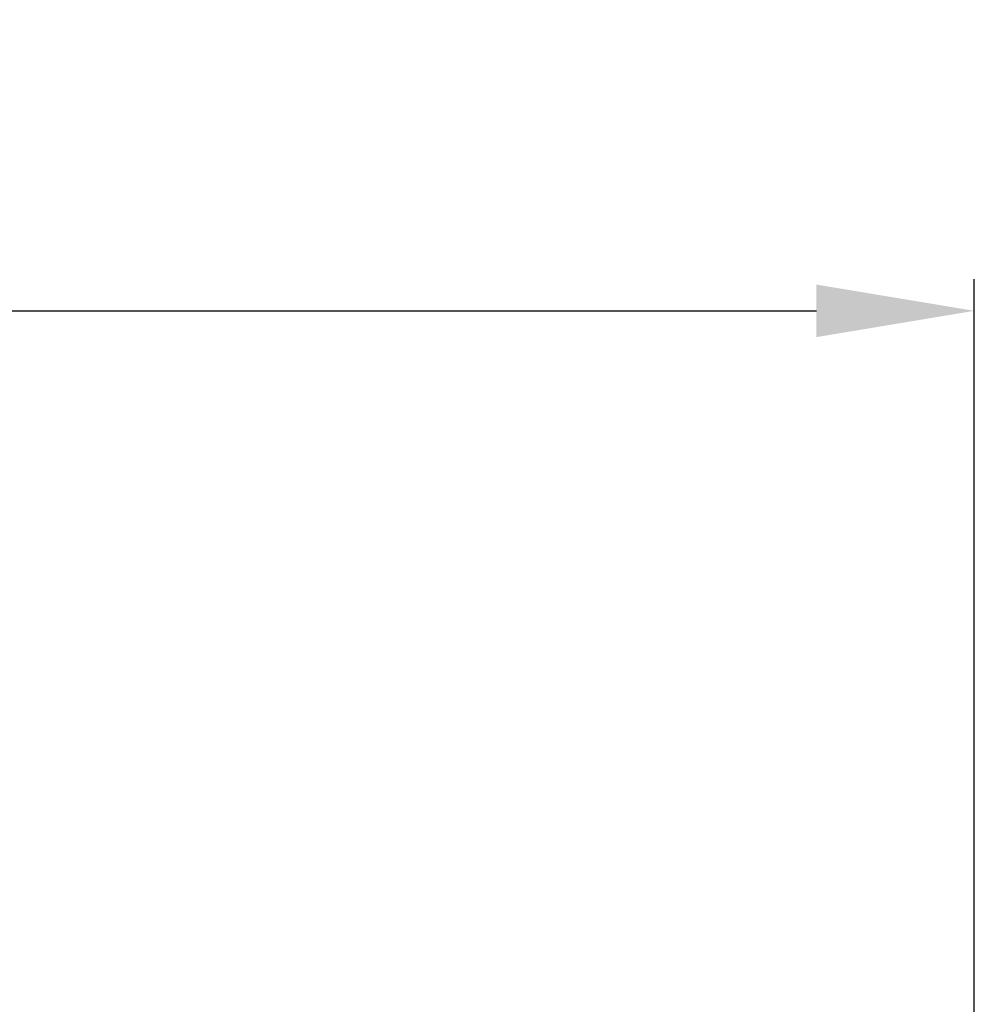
# Model space of a CAD drawing. Header units: millimetres. Extents: x 0 to 776, y 0 to 509.
# Tile 98 of 100: x 621 to 636, y 356 to 372. Entities that reach past the tile are written whole.
import ezdxf

# ---------------------------------------------------------------- set-up
doc = ezdxf.new("R2010")
doc.units = ezdxf.units.MM
doc.layers.add('DM', color=4, linetype='Continuous')
doc.styles.add('SLDTEXTSTYLE0', font='ROMANS', dxfattribs={"width": 0.84})
doc.styles.add('SLDTEXTSTYLE1', font='ROMANS', dxfattribs={"width": 0.97})
doc.dimstyles.new('SLDDIMSTYLE4', dxfattribs={"dimtxt": 3, "dimasz": 3.302, "dimexe": 0, "dimexo": 0.0625, "dimgap": 0.75, "dimtad": 1, "dimrnd": 1e-09, "dimzin": 12, "dimdsep": 46, "dimtxsty": 'SLDTEXTSTYLE0', "dimblk1": 'NONE', "dimblk2": 'NONE', "dimsah": 1, "dimcen": 0.09, "dimadec": 0, "dimazin": 3, "dimtol": 1, "dimtp": 0.3, "dimtm": 0.3, "dimtfac": 1, "dimtofl": 0, "dimtmove": 0, "dimatfit": 3, "dimldrblk": 'NONE', "dimfxl": 1, "dimfrac": 2, "dimtolj": 1, "dimtzin": 0, "dimarcsym": 0})

# ---------------------------------------------------------------- blocks, each defined once
blk = doc.blocks.new('_D_15')
at = {"layer": 'DM', "color": 7}
for p, q in [((541.336, 297.238), (541.336, 367.642)), ((636.336, 302.804), (636.336, 367.642)), ((543.836, 367.142), (633.836, 367.142))]:
    blk.add_line(p, q, dxfattribs=at)
for points in [[(543.836, 367.558), (543.836, 366.725), (541.336, 367.142)], [(633.836, 366.725), (633.836, 367.558), (636.336, 367.142)]]:
    blk.add_solid(points, dxfattribs=at)
at = {"layer": 'DM', "color": 7, "insert": (577.36, 371.462), "char_height": 3, "attachment_point": 1, "style": 'SLDTEXTSTYLE1'}
blk.add_mtext('95.00±0.30', dxfattribs=at)
blk = doc.blocks.new('_None')

msp = doc.modelspace()

# ---------------------------------------------------------------- dimensions: what is measured, and where the dimension line sits
at = {"layer": 'DM', "color": 7}
dim = msp.add_linear_dim(base=(541.336, 369.642), p1=(636.336, 302.304), p2=(541.336, 296.738), dimstyle='SLDDIMSTYLE4', dxfattribs=at)
dim.commit()
dim.dimension.update_dxf_attribs({"geometry": '_D_15', "text_midpoint": (588.836, 369.642), "dimtype": 160})

doc.saveas('drawing.dxf')
